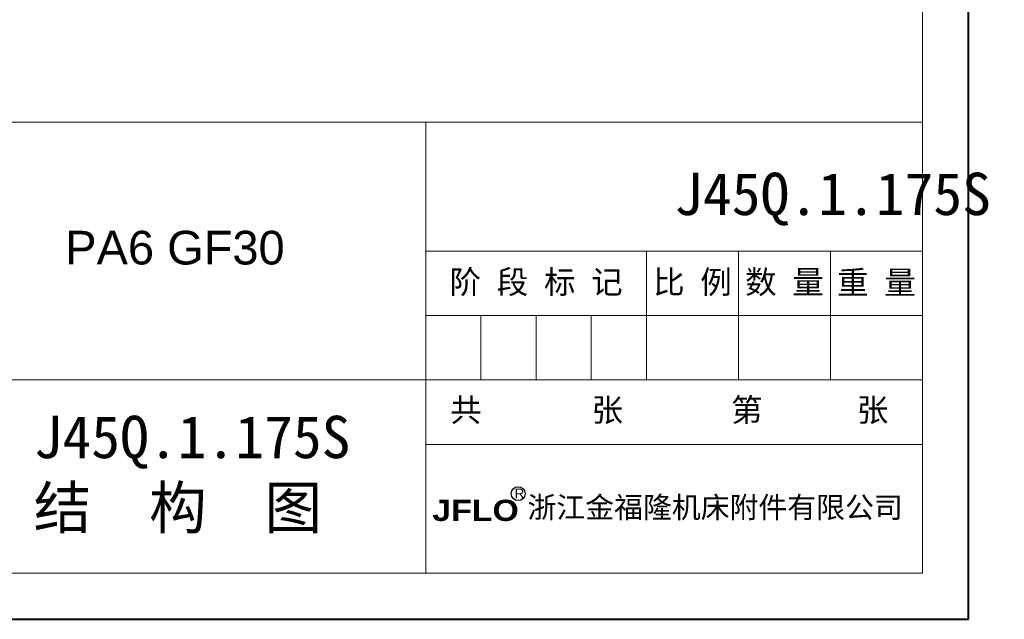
# Model space of a CAD drawing. Header units: millimetres. Extents: x -855 to 619, y 109 to 1142.
# Tile 28 of 74: x 247 to 619, y 109 to 336. Entities that reach past the tile are written whole.
import ezdxf

# ---------------------------------------------------------------- set-up
doc = ezdxf.new("R2010")
doc.units = ezdxf.units.MM
doc.linetypes.add('CENTER2', pattern=[28.575, 19.05, -3.175, 3.175, -3.175])
doc.layers.add('标注', color=1, linetype='Continuous', lineweight=13)
doc.layers.add('标注线', color=7, linetype='Continuous', lineweight=15)
doc.styles.add('样式 6', font='仿宋_GB2312.ttf')

msp = doc.modelspace()

# ---------------------------------------------------------------- linework, layer by layer
at = {"color": 7, "lineweight": 40}
for p, q in [((605.809, 109.479), (605.809, 1142.493)), ((-855.019, 109.479), (605.809, 109.479))]:
    msp.add_line(p, q, dxfattribs=at)
at = {"color": 7, "lineweight": 13}
for p, q in [((588.418, 126.869), (588.418, 1125.102)), ((-190.742, 297.299), (588.418, 297.299)), ((-37.651, 126.869), (588.418, 126.869))]:
    msp.add_line(p, q, dxfattribs=at)
at = {"color": 7, "lineweight": 15}
for p, q in [((400.597, 126.869), (400.597, 297.299)), ((400.597, 248.605), (588.418, 248.605)), ((484.073, 199.911), (484.073, 248.605)), ((518.855, 199.911), (518.855, 248.605)), ((553.637, 199.911), (553.637, 248.605)), ((400.597, 224.258), (588.418, 224.258)), ((421.466, 199.911), (421.466, 224.258)), ((442.335, 199.911), (442.335, 224.258)), ((463.204, 199.911), (463.204, 224.258)), ((-37.651, 199.911), (376.25, 199.911)), ((376.25, 199.911), (588.418, 199.911)), ((400.597, 175.564), (588.418, 175.564))]:
    msp.add_line(p, q, dxfattribs=at)
at = {"layer": '标注', "color": 7, "lineweight": 30}
msp.add_circle((435.553, 156.941), 2.617, dxfattribs=at)

# ---------------------------------------------------------------- texts
at = {"color": 7, "insert": (494.535, 278.22), "char_height": 16.00898, "attachment_point": 1, "style": '样式 6'}
msp.add_mtext('J45Q.1.175S', dxfattribs=at)
at = {"attachment_point": 1, "style": '样式 6'}
for s, insert, char_height in [('{\\fArial|b0|i0|c0|p32;PA6 GF30\\f楷体_GB2312|b0|i0|c134|p49;  }', (264.296, 256.268), 12.72137), ('{\\C7;J45Q.1.175S\\P}结  构  图', (252.351, 186.365), 16.00898)]:
    msp.add_mtext(s, dxfattribs=dict(at, insert=insert, char_height=char_height))
at = {"color": 7, "linetype": 'CENTER2', "lineweight": 18, "char_height": 8.73217, "width": 94.33295, "attachment_point": 1, "style": '样式 6'}
for s, insert in [('{\\fSimSun|b0|i0|c134|p2;  共       张}', (397.941, 192.947)), ('{\\fSimSun|b0|i0|c134|p2;  第      张}', (504.18, 192.947))]:
    msp.add_mtext(s, dxfattribs=dict(at, insert=insert))
at = {"layer": '标注', "color": 7, "lineweight": 9, "attachment_point": 1, "style": '样式 6'}
for s, insert, char_height, width in [('{\\fArial|b0|i0|c0|p32;R}', (434.214, 158.827), 3.58491, 2.55807), ('{\\fSimHei|b0|i0|c134|p2;浙江金福隆机床附件有限公司}', (439.08, 155.782), 8.00203, 150.73849), ('{\\fArial Black|b0|i0|c0|p34;JFLO}', (403.091, 154.646), 8.00203, 78.58123)]:
    msp.add_mtext(s, dxfattribs=dict(at, insert=insert, char_height=char_height, width=width))
at = {"layer": '标注线', "color": 7, "lineweight": 18, "char_height": 8.7322, "attachment_point": 5, "style": '样式 6'}
for s, insert, width in [('阶 段 标 记', (442.335, 236.432), 83.47587), ('比 例', (501.464, 236.432), 34.78161), ('数 量', (536.246, 236.432), 34.78161), ('重 量', (571.027, 236.432), 34.78161)]:
    msp.add_mtext(s, dxfattribs=dict(at, insert=insert, width=width))

doc.saveas('drawing.dxf')
